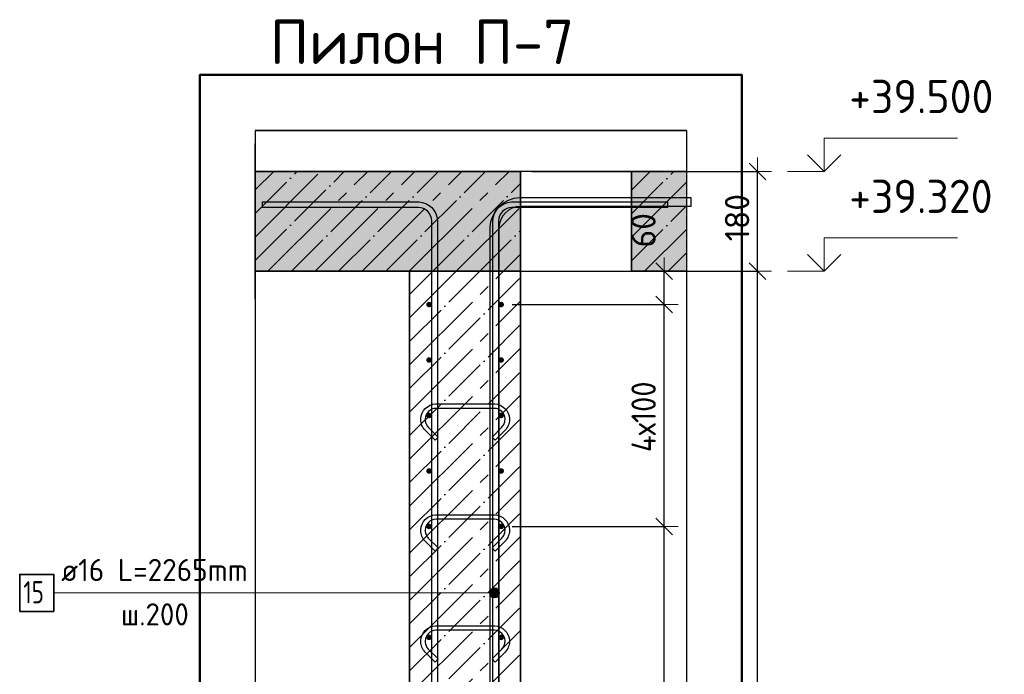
# Model space of a CAD drawing. Header units: millimetres. Extents: x -2995 to 60896, y -2809 to 57831.
# Tile 93 of 169: x 39125 to 40900, y 25135 to 26315. Entities that reach past the tile are written whole.
import ezdxf

# ---------------------------------------------------------------- set-up
doc = ezdxf.new("R2010")
doc.units = ezdxf.units.MM
doc.header["$PDMODE"] = 65
doc.linetypes.add('______11', pattern=[100, 80, -10, 0, -10])
doc.linetypes.add('______5', pattern=[220, 160, -20, 20, -20])
for name, color, linetype, lineweight in [('Standard', 7, 'Continuous', 25), ('Арм.стержн. вертикальными 1', 22, 'Continuous', 35), ('Арм.стержн.горизонт. 1', 180, 'Continuous', 35), ('Высотная отметки_ общее', 7, 'Continuous', 13), ('Размерная линия_ общее', 7, 'Continuous', 13)]:
    doc.layers.add(name, color=color, linetype=linetype, lineweight=lineweight)
doc.layers.add('Арм.стержн. вертикальными 2', color=7, linetype='Continuous', lineweight=35, true_color=0x006e00)
doc.layers.add('Арм.стержн.Стяжки', color=7, linetype='Continuous', lineweight=35, true_color=0x501e0f)
doc.styles.add('ISOCPEUR', font='ISOCPEUR')
doc.dimstyles.new('DIMSTYLE_3', dxfattribs={"dimtxt": 44, "dimasz": 50, "dimexe": 0, "dimexo": 0, "dimgap": 22, "dimtad": 2, "dimdec": 0, "dimrnd": 5, "dimzin": 12, "dimdsep": 46, "dimtxsty": 'ISOCPEUR', "dimblk1": 'ALL_ML_STRICH', "dimblk2": 'ALL_ML_STRICH', "dimsah": 1, "dimcen": 0, "dimclrd": 7, "dimclre": 256, "dimclrt": 7, "dimadec": 0, "dimazin": 0, "dimtfac": 1, "dimtdec": 0, "dimtix": 1, "dimtmove": 2, "dimatfit": 3, "dimfxl": 0, "dimtvp": 1.2, "dimtzin": 0, "dimlwd": 0, "dimlwe": -3, "dimarcsym": 0})
doc.dimstyles.new('DIMSTYLE_5', dxfattribs={"dimtxt": 44, "dimasz": 50, "dimexe": 0, "dimexo": 0, "dimgap": 22, "dimtad": 2, "dimdec": 0, "dimrnd": 5, "dimzin": 12, "dimdsep": 46, "dimtxsty": 'ISOCPEUR', "dimblk1": 'ALL_ML_STRICH', "dimblk2": 'ALL_ML_STRICH', "dimsah": 1, "dimcen": 0, "dimclrd": 7, "dimclre": 256, "dimclrt": 7, "dimadec": 0, "dimazin": 0, "dimtfac": 1, "dimtdec": 0, "dimtix": 1, "dimtmove": 2, "dimatfit": 3, "dimfxl": 0, "dimtzin": 0, "dimlwd": 0, "dimlwe": -3, "dimarcsym": 0})

# ---------------------------------------------------------------- blocks, each defined once
blk = doc.blocks.new('ALL_ML_STRICH')
at = {"color": 0, "linetype": 'ByBlock', "lineweight": -2}
for p, q in [((0, -0.5), (0, 0.5)), ((-1, 0), (0.5, 0)), ((-0.3, -0.3), (0.3, 0.3))]:
    blk.add_line(p, q, dxfattribs=at)
blk = doc.blocks.new('*D214')
at = {"layer": 'DEFPOINTS', "color": 7, "linetype": 'Continuous', "lineweight": 13, "transparency": 33554687}
for p in [(39993.2, 25402), (39993.2, 23202), (40287, 23202)]:
    blk.add_point(p, dxfattribs=at)
at = {"layer": 'Размерная линия_ общее', "color": 253, "linetype": 'Continuous', "lineweight": -2, "true_color": 0xa0a0a0, "transparency": 33554687}
for p, q in [((40013.2, 25402), (40287, 25402)), ((40013.2, 23202), (40287, 23202))]:
    blk.add_line(p, q, dxfattribs=at)
at = {"layer": 'Размерная линия_ общее', "color": 7, "linetype": 'Continuous', "lineweight": -2, "transparency": 33554687}
blk.add_line((40287, 23202), (40287, 25402), dxfattribs=at)
at = {"layer": 'Размерная линия_ общее', "color": 7, "linetype": 'Continuous', "lineweight": 13, "transparency": 33554687, "xscale": 50, "yscale": 50, "zscale": 50}
for p, rotation in [((40287, 25402), 90), ((40287, 23202), 270)]:
    blk.add_blockref('ALL_ML_STRICH', p, dxfattribs=dict(at, rotation=rotation))
at = {"layer": 'Размерная линия_ общее', "color": 7, "linetype": 'Continuous', "lineweight": 13, "transparency": 33554687, "insert": (40228, 24158), "char_height": 44, "width": 2.2, "attachment_point": 1, "rotation": 90, "line_spacing_factor": 0.60241, "style": 'ISOCPEUR'}
blk.add_mtext('\\W0.91;11х200=2200', dxfattribs=at)
blk = doc.blocks.new('*D215')
at = {"layer": 'DEFPOINTS', "color": 7, "linetype": 'Continuous', "lineweight": 13, "transparency": 33554687}
for p in [(39993.2, 25802), (39993.2, 25402), (40287, 25402)]:
    blk.add_point(p, dxfattribs=at)
at = {"layer": 'Размерная линия_ общее', "color": 253, "linetype": 'Continuous', "lineweight": -2, "true_color": 0xa0a0a0, "transparency": 33554687}
for p, q in [((40013.2, 25802), (40287, 25802)), ((40013.2, 25402), (40287, 25402))]:
    blk.add_line(p, q, dxfattribs=at)
at = {"layer": 'Размерная линия_ общее', "color": 7, "linetype": 'Continuous', "lineweight": -2, "transparency": 33554687}
blk.add_line((40287, 25402), (40287, 25802), dxfattribs=at)
at = {"layer": 'Размерная линия_ общее', "color": 7, "linetype": 'Continuous', "lineweight": 13, "transparency": 33554687, "xscale": 50, "yscale": 50, "zscale": 50}
for p, rotation in [((40287, 25802), 90), ((40287, 25402), 270)]:
    blk.add_blockref('ALL_ML_STRICH', p, dxfattribs=dict(at, rotation=rotation))
at = {"layer": 'Размерная линия_ общее', "color": 7, "linetype": 'Continuous', "lineweight": 13, "transparency": 33554687, "insert": (40228, 25536), "char_height": 44, "width": 2.2, "attachment_point": 1, "rotation": 90, "line_spacing_factor": 0.60241, "style": 'ISOCPEUR'}
blk.add_mtext('\\W0.91;4х100', dxfattribs=at)
blk = doc.blocks.new('*D216')
at = {"layer": 'DEFPOINTS', "color": 7, "linetype": 'Continuous', "lineweight": 13, "transparency": 33554687}
for p in [(40028.2, 25862), (39993.2, 25802), (40287, 25802)]:
    blk.add_point(p, dxfattribs=at)
at = {"layer": 'Размерная линия_ общее', "color": 253, "linetype": 'Continuous', "lineweight": -2, "true_color": 0xa0a0a0, "transparency": 33554687}
for p, q in [((40048.2, 25862), (40287, 25862)), ((40013.2, 25802), (40287, 25802))]:
    blk.add_line(p, q, dxfattribs=at)
at = {"layer": 'Размерная линия_ общее', "color": 7, "linetype": 'Continuous', "lineweight": -2, "transparency": 33554687}
blk.add_line((40287, 25802), (40287, 25862), dxfattribs=at)
at = {"layer": 'Размерная линия_ общее', "color": 7, "linetype": 'Continuous', "lineweight": 13, "transparency": 33554687, "xscale": 50, "yscale": 50, "zscale": 50}
for p, rotation in [((40287, 25862), 90), ((40287, 25802), 270)]:
    blk.add_blockref('ALL_ML_STRICH', p, dxfattribs=dict(at, rotation=rotation))
at = {"layer": 'Размерная линия_ общее', "color": 7, "linetype": 'Continuous', "lineweight": 13, "transparency": 33554687, "insert": (40249.6, 25935.9), "char_height": 44, "width": 88, "attachment_point": 5, "rotation": 90, "style": 'ISOCPEUR'}
blk.add_mtext('\\A1;{60}', dxfattribs=at)
blk = doc.blocks.new('*D217')
at = {"layer": 'DEFPOINTS', "color": 7, "linetype": 'Continuous', "lineweight": 13, "transparency": 33554687}
for p in [(40028.2, 25862), (40076.2, 22742), (40455.5, 22742)]:
    blk.add_point(p, dxfattribs=at)
at = {"layer": 'Размерная линия_ общее', "color": 253, "linetype": 'Continuous', "lineweight": -2, "true_color": 0xa0a0a0, "transparency": 33554687}
for p, q in [((40048.2, 25862), (40455.5, 25862)), ((40096.2, 22742), (40455.5, 22742))]:
    blk.add_line(p, q, dxfattribs=at)
at = {"layer": 'Размерная линия_ общее', "color": 7, "linetype": 'Continuous', "lineweight": -2, "transparency": 33554687}
blk.add_line((40455.5, 22742), (40455.5, 25862), dxfattribs=at)
at = {"layer": 'Размерная линия_ общее', "color": 7, "linetype": 'Continuous', "lineweight": 13, "transparency": 33554687, "xscale": 50, "yscale": 50, "zscale": 50}
for p, rotation in [((40455.5, 25862), 90), ((40455.5, 22742), 270)]:
    blk.add_blockref('ALL_ML_STRICH', p, dxfattribs=dict(at, rotation=rotation))
at = {"layer": 'Размерная линия_ общее', "color": 7, "linetype": 'Continuous', "lineweight": 13, "transparency": 33554687, "insert": (40418.5, 24308.6), "char_height": 44, "width": 176, "attachment_point": 5, "rotation": 90, "style": 'ISOCPEUR'}
blk.add_mtext('\\A1;{3120}', dxfattribs=at)
blk = doc.blocks.new('*D218')
at = {"layer": 'DEFPOINTS', "color": 7, "linetype": 'Continuous', "lineweight": 13, "transparency": 33554687}
for p in [(40028.2, 26042), (40028.2, 25862), (40455.5, 25862)]:
    blk.add_point(p, dxfattribs=at)
at = {"layer": 'Размерная линия_ общее', "color": 253, "linetype": 'Continuous', "lineweight": -2, "true_color": 0xa0a0a0, "transparency": 33554687}
for p, q in [((40048.2, 26042), (40455.5, 26042)), ((40048.2, 25862), (40455.5, 25862))]:
    blk.add_line(p, q, dxfattribs=at)
at = {"layer": 'Размерная линия_ общее', "color": 7, "linetype": 'Continuous', "lineweight": -2, "transparency": 33554687}
blk.add_line((40455.5, 25862), (40455.5, 26042), dxfattribs=at)
at = {"layer": 'Размерная линия_ общее', "color": 7, "linetype": 'Continuous', "lineweight": 13, "transparency": 33554687, "xscale": 50, "yscale": 50, "zscale": 50}
for p, rotation in [((40455.5, 26042), 90), ((40455.5, 25862), 270)]:
    blk.add_blockref('ALL_ML_STRICH', p, dxfattribs=dict(at, rotation=rotation))
at = {"layer": 'Размерная линия_ общее', "color": 7, "linetype": 'Continuous', "lineweight": 13, "transparency": 33554687, "insert": (40418.5, 25958.6), "char_height": 44, "width": 132, "attachment_point": 5, "rotation": 90, "style": 'ISOCPEUR'}
blk.add_mtext('\\A1;{180}', dxfattribs=at)
blk = doc.blocks.new('COMPLEX_ELEVATIONDIM_7')
at = {"layer": 'Высотная отметки_ общее', "color": 7, "linetype": 'Continuous', "lineweight": 13, "transparency": 33554687}
for p, q in [((40575.5, 26042), (40575.5, 26102)), ((40575.5, 26102), (40815.5, 26102)), ((40575.5, 26042), (40545.5, 26072)), ((40575.5, 26042), (40605.5, 26072)), ((40575.5, 26042), (40509.3, 26042)), ((40575.5, 26042), (40575.5, 26042)), ((40575.5, 26042), (40575.5, 26042)), ((40575.5, 26042), (40575.5, 26042)), ((40575.5, 26042), (40575.5, 26042)), ((40575.5, 25862), (40575.5, 25922)), ((40575.5, 25922), (40815.5, 25922)), ((40575.5, 25862), (40545.5, 25892)), ((40575.5, 25862), (40605.5, 25892)), ((40575.5, 25862), (40509.3, 25862)), ((40575.5, 25862), (40575.5, 25862)), ((40575.5, 25862), (40575.5, 25862)), ((40575.5, 25862), (40575.5, 25862)), ((40575.5, 25862), (40575.5, 25862))]:
    blk.add_line(p, q, dxfattribs=at)
at = {"layer": 'Высотная отметки_ общее', "color": 7, "linetype": 'Continuous', "lineweight": 13, "transparency": 33554687, "char_height": 60, "width": 298.477, "attachment_point": 7, "style": 'ISOCPEUR'}
for s, insert in [('\\W0.96;+39.500', (40620.5, 26147)), ('\\W0.96;+39.320', (40620.5, 25967))]:
    blk.add_mtext(s, dxfattribs=dict(at, insert=insert))

msp = doc.modelspace()

# ---------------------------------------------------------------- hatches: boundary and pattern name
at = {"linetype": 'Continuous', "lineweight": -3, "transparency": 33554687}
msp.add_hatch(color=9, dxfattribs=at).paths.add_polyline_path([(40028.2, 25862), (40028.2, 26042), (39549.8, 26042), (39549.8, 25862)])
at = {"linetype": '______5', "lineweight": -3, "transparency": 33554687}
msp.add_hatch(color=9, dxfattribs=at).paths.add_polyline_path([(40228.2, 26042), (40228.2, 25862), (40327.1, 25862), (40327.1, 26042)])
at = {"layer": 'Арм.стержн. вертикальными 2', "linetype": 'Continuous', "lineweight": 13, "transparency": 33554687}
for points in [[(39973.5, 25277.7), (39973.5, 25286.7), (39972.2, 25282.2)], [(39973.5, 25277.7), (39973.5, 25286.7), (39972.2, 25282.2)], [(39973.5, 25277.7), (39973.5, 25286.7), (39972.2, 25282.2)], [(39973.5, 25286.7), (39976.7, 25274.5), (39976.7, 25290)], [(39973.5, 25286.7), (39976.7, 25274.5), (39976.7, 25290)], [(39973.5, 25286.7), (39976.7, 25274.5), (39976.7, 25290)], [(39973.5, 25286.7), (39973.5, 25277.7), (39976.7, 25274.5)], [(39973.5, 25286.7), (39973.5, 25277.7), (39976.7, 25274.5)], [(39973.5, 25286.7), (39973.5, 25277.7), (39976.7, 25274.5)], [(39976.7, 25290), (39981.2, 25273.2), (39981.2, 25291.2)], [(39976.7, 25290), (39981.2, 25273.2), (39981.2, 25291.2)], [(39976.7, 25290), (39981.2, 25273.2), (39981.2, 25291.2)], [(39976.7, 25290), (39976.7, 25274.5), (39981.2, 25273.2)], [(39976.7, 25290), (39976.7, 25274.5), (39981.2, 25273.2)], [(39976.7, 25290), (39976.7, 25274.5), (39981.2, 25273.2)], [(39981.2, 25291.2), (39981.2, 25273.2), (39985.7, 25274.5)], [(39981.2, 25291.2), (39985.7, 25274.5), (39985.7, 25290)], [(39981.2, 25291.2), (39981.2, 25273.2), (39985.7, 25274.5)], [(39981.2, 25291.2), (39985.7, 25274.5), (39985.7, 25290)], [(39981.2, 25291.2), (39981.2, 25273.2), (39985.7, 25274.5)], [(39981.2, 25291.2), (39985.7, 25274.5), (39985.7, 25290)], [(39985.7, 25290), (39985.7, 25274.5), (39989, 25277.7)], [(39985.7, 25290), (39989, 25277.7), (39989, 25286.7)], [(39985.7, 25290), (39985.7, 25274.5), (39989, 25277.7)], [(39985.7, 25290), (39989, 25277.7), (39989, 25286.7)], [(39985.7, 25290), (39985.7, 25274.5), (39989, 25277.7)], [(39985.7, 25290), (39989, 25277.7), (39989, 25286.7)], [(39989, 25286.7), (39989, 25277.7), (39990.2, 25282.2)], [(39989, 25286.7), (39989, 25277.7), (39990.2, 25282.2)], [(39989, 25286.7), (39989, 25277.7), (39990.2, 25282.2)]]:
    msp.add_hatch(color=7, dxfattribs=at).paths.add_polyline_path(points)
at = {"layer": 'Арм.стержн.горизонт. 1', "linetype": 'Continuous', "lineweight": 50, "transparency": 33554687}
for points in [[(39868.2, 25802), (39867.9, 25804), (39866.8, 25805.6), (39865.2, 25806.7), (39863.2, 25807), (39861.3, 25806.7), (39859.7, 25805.6), (39858.6, 25804), (39858.2, 25802), (39858.6, 25800.1), (39859.7, 25798.5), (39861.3, 25797.4), (39863.2, 25797), (39865.2, 25797.4), (39866.8, 25798.5), (39867.9, 25800.1)], [(39998.2, 25802), (39997.9, 25804), (39996.8, 25805.6), (39995.2, 25806.7), (39993.2, 25807), (39991.3, 25806.7), (39989.7, 25805.6), (39988.6, 25804), (39988.2, 25802), (39988.6, 25800.1), (39989.7, 25798.5), (39991.3, 25797.4), (39993.2, 25797), (39995.2, 25797.4), (39996.8, 25798.5), (39997.9, 25800.1)], [(39868.2, 25702), (39867.9, 25704), (39866.8, 25705.6), (39865.2, 25706.7), (39863.2, 25707), (39861.3, 25706.7), (39859.7, 25705.6), (39858.6, 25704), (39858.2, 25702), (39858.6, 25700.1), (39859.7, 25698.5), (39861.3, 25697.4), (39863.2, 25697), (39865.2, 25697.4), (39866.8, 25698.5), (39867.9, 25700.1)], [(39998.2, 25702), (39997.9, 25704), (39996.8, 25705.6), (39995.2, 25706.7), (39993.2, 25707), (39991.3, 25706.7), (39989.7, 25705.6), (39988.6, 25704), (39988.2, 25702), (39988.6, 25700.1), (39989.7, 25698.5), (39991.3, 25697.4), (39993.2, 25697), (39995.2, 25697.4), (39996.8, 25698.5), (39997.9, 25700.1)], [(39868.2, 25602), (39867.9, 25604), (39866.8, 25605.6), (39865.2, 25606.7), (39863.2, 25607), (39861.3, 25606.7), (39859.7, 25605.6), (39858.6, 25604), (39858.2, 25602), (39858.6, 25600.1), (39859.7, 25598.5), (39861.3, 25597.4), (39863.2, 25597), (39865.2, 25597.4), (39866.8, 25598.5), (39867.9, 25600.1)], [(39998.2, 25602), (39997.9, 25604), (39996.8, 25605.6), (39995.2, 25606.7), (39993.2, 25607), (39991.3, 25606.7), (39989.7, 25605.6), (39988.6, 25604), (39988.2, 25602), (39988.6, 25600.1), (39989.7, 25598.5), (39991.3, 25597.4), (39993.2, 25597), (39995.2, 25597.4), (39996.8, 25598.5), (39997.9, 25600.1)], [(39868.2, 25502), (39867.9, 25504), (39866.8, 25505.6), (39865.2, 25506.7), (39863.2, 25507), (39861.3, 25506.7), (39859.7, 25505.6), (39858.6, 25504), (39858.2, 25502), (39858.6, 25500.1), (39859.7, 25498.5), (39861.3, 25497.4), (39863.2, 25497), (39865.2, 25497.4), (39866.8, 25498.5), (39867.9, 25500.1)], [(39998.2, 25502), (39997.9, 25504), (39996.8, 25505.6), (39995.2, 25506.7), (39993.2, 25507), (39991.3, 25506.7), (39989.7, 25505.6), (39988.6, 25504), (39988.2, 25502), (39988.6, 25500.1), (39989.7, 25498.5), (39991.3, 25497.4), (39993.2, 25497), (39995.2, 25497.4), (39996.8, 25498.5), (39997.9, 25500.1)], [(39868.2, 25402), (39867.9, 25404), (39866.8, 25405.6), (39865.2, 25406.7), (39863.2, 25407), (39861.3, 25406.7), (39859.7, 25405.6), (39858.6, 25404), (39858.2, 25402), (39858.6, 25400.1), (39859.7, 25398.5), (39861.3, 25397.4), (39863.2, 25397), (39865.2, 25397.4), (39866.8, 25398.5), (39867.9, 25400.1)], [(39998.2, 25402), (39997.9, 25404), (39996.8, 25405.6), (39995.2, 25406.7), (39993.2, 25407), (39991.3, 25406.7), (39989.7, 25405.6), (39988.6, 25404), (39988.2, 25402), (39988.6, 25400.1), (39989.7, 25398.5), (39991.3, 25397.4), (39993.2, 25397), (39995.2, 25397.4), (39996.8, 25398.5), (39997.9, 25400.1)], [(39868.2, 25202), (39867.9, 25204), (39866.8, 25205.6), (39865.2, 25206.7), (39863.2, 25207), (39861.3, 25206.7), (39859.7, 25205.6), (39858.6, 25204), (39858.2, 25202), (39858.6, 25200.1), (39859.7, 25198.5), (39861.3, 25197.4), (39863.2, 25197), (39865.2, 25197.4), (39866.8, 25198.5), (39867.9, 25200.1)], [(39998.2, 25202), (39997.9, 25204), (39996.8, 25205.6), (39995.2, 25206.7), (39993.2, 25207), (39991.3, 25206.7), (39989.7, 25205.6), (39988.6, 25204), (39988.2, 25202), (39988.6, 25200.1), (39989.7, 25198.5), (39991.3, 25197.4), (39993.2, 25197), (39995.2, 25197.4), (39996.8, 25198.5), (39997.9, 25200.1)]]:
    msp.add_hatch(color=4, dxfattribs=at).paths.add_polyline_path(points)

# ---------------------------------------------------------------- linework, layer by layer
at = {"color": 7, "linetype": 'Continuous', "lineweight": 25, "transparency": 33554687}
for p, q in [((39549.8, 25812), (39549.8, 26092)), ((40327.1, 26092), (40327.1, 25812)), ((40228.2, 26042), (40028.2, 26042)), ((40028.2, 25862), (40228.2, 25862))]:
    msp.add_line(p, q, dxfattribs=at)
at = {"color": 253, "linetype": '______11', "lineweight": -3, "true_color": 0xababab, "transparency": 33554687}
for p, q in [((39549.8, 25966.2), (39625.6, 26042)), ((39549.8, 25881.3), (39710.5, 26042)), ((39615.3, 25862), (39795.3, 26042)), ((39700.2, 25862), (39880.2, 26042)), ((39785.1, 25862), (39965.1, 26042)), ((40228.2, 25965.8), (40304.5, 26042)), ((39869.9, 25862), (40028.2, 26020.4)), ((40228.2, 25881), (40327.1, 25979.8)), ((39954.8, 25862), (40028.2, 25935.5)), ((40294.2, 25862), (40327.1, 25895))]:
    msp.add_line(p, q, dxfattribs=at)
at = {"color": 253, "linetype": '______5', "lineweight": -3, "true_color": 0xababab, "transparency": 33554687}
for p, q in [((39549.8, 26008.6), (39583.2, 26042)), ((39549.8, 25923.7), (39668.1, 26042)), ((39572.9, 25862), (39752.9, 26042)), ((39657.8, 25862), (39837.8, 26042)), ((39742.6, 25862), (39922.6, 26042)), ((39827.5, 25862), (40007.5, 26042)), ((40228.2, 26008.2), (40262, 26042)), ((40228.2, 25923.4), (40327.1, 26022.3)), ((39912.3, 25862), (40028.2, 25977.9)), ((40251.7, 25862), (40327.1, 25937.4)), ((39997.2, 25862), (40028.2, 25893.1))]:
    msp.add_line(p, q, dxfattribs=at)
at = {"color": 7, "linetype": 'Continuous', "lineweight": 35, "transparency": 33554687}
for p, q in [((40028.2, 26042), (39549.8, 26042)), ((40028.2, 25862), (40028.2, 26042)), ((40228.2, 26042), (40228.2, 25862)), ((40327.1, 26042), (40228.2, 26042)), ((39549.8, 25862), (39828.2, 25862)), ((40228.2, 25862), (40327.1, 25862))]:
    msp.add_line(p, q, dxfattribs=at)
at = {"color": 7, "linetype": 'Continuous', "lineweight": 13, "transparency": 33554687}
msp.add_line((39828.2, 25862), (40028.2, 25862), dxfattribs=at)
at = {"layer": 'Standard', "color": 52, "linetype": 'Continuous', "lineweight": -3, "transparency": 33554687}
for p, q in [((39549.8, 26115.8), (39549.8, 22742)), ((39549.8, 26115.8), (39549.8, 22742)), ((39549.8, 26115.8), (40327.1, 26115.8)), ((40327.1, 26115.8), (39549.8, 26115.8)), ((40327.1, 26115.8), (40327.1, 22742)), ((40327.1, 26115.8), (40327.1, 22742))]:
    msp.add_line(p, q, dxfattribs=at)
at = {"layer": 'Standard', "color": 7, "linetype": 'Continuous', "lineweight": 50, "transparency": 33554687}
msp.add_lwpolyline([(39449.8, 22642), (40427.1, 22642), (40427.1, 26215.8), (39449.8, 26215.8), (39449.8, 22642)], dxfattribs=at)
at = {"layer": 'Арм.стержн. вертикальными 1', "color": 4, "linetype": 'Continuous', "lineweight": 25, "transparency": 33554687}
for points in [[(39868.2, 22742), (39868.2, 25953), (39867.6, 25957.5), (39866.1, 25962.1), (39863.8, 25966.3), (39860.9, 25969.7), (39857.5, 25972.6), (39853.3, 25974.9), (39848.7, 25976.4), (39844.2, 25977), (39563.2, 25977), (39563.2, 25987), (39844.9, 25987), (39851, 25986.2), (39857.3, 25984.1), (39863.2, 25980.8), (39868, 25976.8), (39872, 25972), (39875.3, 25966.1), (39877.4, 25959.8), (39878.2, 25953.7), (39878.2, 22742), (39868.2, 22742)], [(39868.2, 22742), (39868.2, 25953), (39867.6, 25957.5), (39866.1, 25962.1), (39863.8, 25966.3), (39860.9, 25969.7), (39857.5, 25972.6), (39853.3, 25974.9), (39848.7, 25976.4), (39844.2, 25977), (39563.2, 25977), (39563.2, 25987), (39844.9, 25987), (39851, 25986.2), (39857.3, 25984.1), (39863.2, 25980.8), (39868, 25976.8), (39872, 25972), (39875.3, 25966.1), (39877.4, 25959.8), (39878.2, 25953.7), (39878.2, 22742), (39868.2, 22742)], [(39868.2, 22742), (39868.2, 25953), (39867.6, 25957.5), (39866.1, 25962.1), (39863.8, 25966.3), (39860.9, 25969.7), (39857.5, 25972.6), (39853.3, 25974.9), (39848.7, 25976.4), (39844.2, 25977), (39563.2, 25977), (39563.2, 25987), (39844.9, 25987), (39851, 25986.2), (39857.3, 25984.1), (39863.2, 25980.8), (39868, 25976.8), (39872, 25972), (39875.3, 25966.1), (39877.4, 25959.8), (39878.2, 25953.7), (39878.2, 22742), (39868.2, 22742)], [(39978.2, 22742), (39978.2, 25953.7), (39979.1, 25959.8), (39981.2, 25966.1), (39984.5, 25972), (39988.5, 25976.8), (39993.3, 25980.8), (39999.1, 25984.1), (40005.5, 25986.2), (40011.6, 25987), (40293.2, 25987), (40293.2, 25977), (40012.3, 25977), (40007.8, 25976.4), (40003.2, 25974.9), (39999, 25972.6), (39995.6, 25969.7), (39992.7, 25966.3), (39990.4, 25962.1), (39988.9, 25957.5), (39988.2, 25953), (39988.2, 22742), (39978.2, 22742)], [(39978.2, 22742), (39978.2, 25953.7), (39979.1, 25959.8), (39981.2, 25966.1), (39984.5, 25972), (39988.5, 25976.8), (39993.3, 25980.8), (39999.1, 25984.1), (40005.5, 25986.2), (40011.6, 25987), (40293.2, 25987), (40293.2, 25977), (40012.3, 25977), (40007.8, 25976.4), (40003.2, 25974.9), (39999, 25972.6), (39995.6, 25969.7), (39992.7, 25966.3), (39990.4, 25962.1), (39988.9, 25957.5), (39988.2, 25953), (39988.2, 22742), (39978.2, 22742)], [(39978.2, 22742), (39978.2, 25953.7), (39979.1, 25959.8), (39981.2, 25966.1), (39984.5, 25972), (39988.5, 25976.8), (39993.3, 25980.8), (39999.1, 25984.1), (40005.5, 25986.2), (40011.6, 25987), (40293.2, 25987), (40293.2, 25977), (40012.3, 25977), (40007.8, 25976.4), (40003.2, 25974.9), (39999, 25972.6), (39995.6, 25969.7), (39992.7, 25966.3), (39990.4, 25962.1), (39988.9, 25957.5), (39988.2, 25953), (39988.2, 22742), (39978.2, 22742)]]:
    msp.add_lwpolyline(points, dxfattribs=at)
at = {"layer": 'Арм.стержн. вертикальными 2', "color": 7, "linetype": 'Continuous', "lineweight": 13, "transparency": 33554687}
for p, q in [((39186.7, 25282.2), (39784.7, 25282.2)), ((39784.7, 25282.2), (39981.2, 25282.2)), ((39784.7, 25282.2), (39981.2, 25282.2)), ((39784.7, 25282.2), (39981.2, 25282.2)), ((39972.2, 25282.2), (39972.2, 25282.2)), ((39972.2, 25282.2), (39972.2, 25282.2)), ((39972.2, 25282.2), (39972.2, 25282.2)), ((39981.2, 25291.2), (39981.2, 25291.2)), ((39981.2, 25291.2), (39981.2, 25291.2)), ((39981.2, 25291.2), (39981.2, 25291.2)), ((39990.2, 25282.2), (39990.2, 25282.2)), ((39990.2, 25282.2), (39990.2, 25282.2)), ((39990.2, 25282.2), (39990.2, 25282.2)), ((39981.2, 25273.2), (39981.2, 25273.2)), ((39981.2, 25273.2), (39981.2, 25273.2)), ((39981.2, 25273.2), (39981.2, 25273.2))]:
    msp.add_line(p, q, dxfattribs=at)
at = {"layer": 'Арм.стержн. вертикальными 2', "color": 7, "linetype": 'Continuous', "lineweight": 25, "transparency": 33554687}
msp.add_lwpolyline([(40335.1, 25979), (40027.7, 25979), (40020.5, 25978), (40013.1, 25975.6), (40006.4, 25971.9), (40001, 25967.3), (39996.4, 25961.8), (39992.7, 25955.1), (39990.2, 25947.8), (39989.2, 25940.6), (39989.2, 24365), (39973.2, 24365), (39973.2, 25941.7), (39974.6, 25951.4), (39977.9, 25961.6), (39983.2, 25971), (39989.6, 25978.7), (39997.3, 25985.1), (40006.7, 25990.3), (40016.8, 25993.7), (40026.6, 25995), (40335.1, 25995), (40335.1, 25979)], dxfattribs=at)
msp.add_lwpolyline([(40335.1, 25979), (40027.7, 25979), (40020.5, 25978), (40013.1, 25975.6), (40006.4, 25971.9), (40001, 25967.3), (39996.4, 25961.8), (39992.7, 25955.1), (39990.2, 25947.8), (39989.2, 25940.6), (39989.2, 24365), (39973.2, 24365), (39973.2, 25941.7), (39974.6, 25951.4), (39977.9, 25961.6), (39983.2, 25971), (39989.6, 25978.7), (39997.3, 25985.1), (40006.7, 25990.3), (40016.8, 25993.7), (40026.6, 25995), (40335.1, 25995), (40335.1, 25979)], dxfattribs=at)
msp.add_lwpolyline([(40335.1, 25979), (40027.7, 25979), (40020.5, 25978), (40013.1, 25975.6), (40006.4, 25971.9), (40001, 25967.3), (39996.4, 25961.8), (39992.7, 25955.1), (39990.2, 25947.8), (39989.2, 25940.6), (39989.2, 24365), (39973.2, 24365), (39973.2, 25941.7), (39974.6, 25951.4), (39977.9, 25961.6), (39983.2, 25971), (39989.6, 25978.7), (39997.3, 25985.1), (40006.7, 25990.3), (40016.8, 25993.7), (40026.6, 25995), (40335.1, 25995), (40335.1, 25979)], dxfattribs=at)
at = {"layer": 'Арм.стержн. вертикальными 2', "color": 7, "linetype": 'Continuous', "lineweight": 35, "transparency": 33554687}
msp.add_lwpolyline([(39125.3, 25248.9), (39186.7, 25248.9), (39186.7, 25315.5), (39125.3, 25315.5), (39125.3, 25248.9)], dxfattribs=at)
at = {"layer": 'Арм.стержн. вертикальными 2', "color": 7, "linetype": 'Continuous', "lineweight": 13, "transparency": 33554687}
msp.add_circle((39981.2, 25282.2), 9, dxfattribs=at)
msp.add_circle((39981.2, 25282.2), 9, dxfattribs=at)
msp.add_circle((39981.2, 25282.2), 9, dxfattribs=at)
at = {"layer": 'Арм.стержн.горизонт. 1', "color": 52, "linetype": 'Continuous', "lineweight": 25, "transparency": 33554687}
for p, q in [((39828.2, 25862), (39828.2, 25862)), ((40028.2, 25862), (40028.2, 25862))]:
    msp.add_line(p, q, dxfattribs=at)
at = {"layer": 'Арм.стержн.Стяжки', "color": 40, "linetype": 'Continuous', "lineweight": 25, "transparency": 33554687}
for points in [[(39874, 25557.5), (39856, 25575.6), (39854.3, 25577.5), (39852.8, 25579.6), (39851.5, 25581.9), (39850.4, 25584.2), (39849.5, 25586.6), (39848.8, 25589.1), (39848.4, 25591.7), (39848.2, 25594.2), (39848.2, 25596.2), (39848.9, 25601.1), (39850.6, 25606.2), (39853.2, 25610.9), (39856.4, 25614.7), (39860.3, 25617.9), (39865, 25620.6), (39870, 25622.2), (39874.9, 25622.9), (39981.6, 25622.9), (39986.4, 25622.2), (39991.5, 25620.6), (39996.2, 25617.9), (40000.1, 25614.7), (40003.3, 25610.9), (40005.9, 25606.2), (40007.6, 25601.1), (40008.2, 25596.2), (40008.2, 25594.2), (40008.1, 25591.7), (40007.6, 25589.1), (40007, 25586.6), (40006.1, 25584.2), (40005, 25581.9), (40003.7, 25579.6), (40002.2, 25577.5), (40000.5, 25575.6), (39982.4, 25557.5), (39976.8, 25563.2), (39994.7, 25581), (39995.9, 25582.5), (39997, 25584), (39997.9, 25585.6), (39998.7, 25587.3), (39999.3, 25589), (39999.8, 25590.8), (40000.1, 25592.6), (40000.2, 25594.5), (40000.2, 25595.7), (39999.7, 25599.3), (39998.5, 25603), (39996.7, 25606.3), (39994.4, 25609), (39991.6, 25611.3), (39988.3, 25613.2), (39984.6, 25614.4), (39981, 25614.9), (39875.5, 25614.9), (39871.9, 25614.4), (39868.2, 25613.2), (39864.8, 25611.3), (39862.1, 25609), (39859.8, 25606.3), (39858, 25603), (39856.7, 25599.3), (39856.2, 25595.7), (39856.2, 25594.5), (39856.4, 25592.6), (39856.7, 25590.8), (39857.1, 25589), (39857.8, 25587.3), (39858.5, 25585.6), (39859.5, 25584), (39860.6, 25582.5), (39861.8, 25581), (39879.7, 25563.2), (39874, 25557.5)], [(39874, 25357.5), (39856, 25375.6), (39854.3, 25377.5), (39852.8, 25379.6), (39851.5, 25381.9), (39850.4, 25384.2), (39849.5, 25386.6), (39848.8, 25389.1), (39848.4, 25391.7), (39848.2, 25394.2), (39848.2, 25396.2), (39848.9, 25401.1), (39850.6, 25406.2), (39853.2, 25410.9), (39856.4, 25414.7), (39860.3, 25417.9), (39865, 25420.6), (39870, 25422.2), (39874.9, 25422.9), (39981.6, 25422.9), (39986.4, 25422.2), (39991.5, 25420.6), (39996.2, 25417.9), (40000.1, 25414.7), (40003.3, 25410.9), (40005.9, 25406.2), (40007.6, 25401.1), (40008.2, 25396.2), (40008.2, 25394.2), (40008.1, 25391.7), (40007.6, 25389.1), (40007, 25386.6), (40006.1, 25384.2), (40005, 25381.9), (40003.7, 25379.6), (40002.2, 25377.5), (40000.5, 25375.6), (39982.4, 25357.5), (39976.8, 25363.2), (39994.7, 25381), (39995.9, 25382.5), (39997, 25384), (39997.9, 25385.6), (39998.7, 25387.3), (39999.3, 25389), (39999.8, 25390.8), (40000.1, 25392.6), (40000.2, 25394.5), (40000.2, 25395.7), (39999.7, 25399.3), (39998.5, 25403), (39996.7, 25406.3), (39994.4, 25409), (39991.6, 25411.3), (39988.3, 25413.2), (39984.6, 25414.4), (39981, 25414.9), (39875.5, 25414.9), (39871.9, 25414.4), (39868.2, 25413.2), (39864.8, 25411.3), (39862.1, 25409), (39859.8, 25406.3), (39858, 25403), (39856.7, 25399.3), (39856.2, 25395.7), (39856.2, 25394.5), (39856.4, 25392.6), (39856.7, 25390.8), (39857.1, 25389), (39857.8, 25387.3), (39858.5, 25385.6), (39859.5, 25384), (39860.6, 25382.5), (39861.8, 25381), (39879.7, 25363.2), (39874, 25357.5)], [(39874, 25357.5), (39856, 25375.6), (39854.3, 25377.5), (39852.8, 25379.6), (39851.5, 25381.9), (39850.4, 25384.2), (39849.5, 25386.6), (39848.8, 25389.1), (39848.4, 25391.7), (39848.2, 25394.2), (39848.2, 25396.2), (39848.9, 25401.1), (39850.6, 25406.2), (39853.2, 25410.9), (39856.4, 25414.7), (39860.3, 25417.9), (39865, 25420.6), (39870, 25422.2), (39874.9, 25422.9), (39981.6, 25422.9), (39986.4, 25422.2), (39991.5, 25420.6), (39996.2, 25417.9), (40000.1, 25414.7), (40003.3, 25410.9), (40005.9, 25406.2), (40007.6, 25401.1), (40008.2, 25396.2), (40008.2, 25394.2), (40008.1, 25391.7), (40007.6, 25389.1), (40007, 25386.6), (40006.1, 25384.2), (40005, 25381.9), (40003.7, 25379.6), (40002.2, 25377.5), (40000.5, 25375.6), (39982.4, 25357.5), (39976.8, 25363.2), (39994.7, 25381), (39995.9, 25382.5), (39997, 25384), (39997.9, 25385.6), (39998.7, 25387.3), (39999.3, 25389), (39999.8, 25390.8), (40000.1, 25392.6), (40000.2, 25394.5), (40000.2, 25395.7), (39999.7, 25399.3), (39998.5, 25403), (39996.7, 25406.3), (39994.4, 25409), (39991.6, 25411.3), (39988.3, 25413.2), (39984.6, 25414.4), (39981, 25414.9), (39875.5, 25414.9), (39871.9, 25414.4), (39868.2, 25413.2), (39864.8, 25411.3), (39862.1, 25409), (39859.8, 25406.3), (39858, 25403), (39856.7, 25399.3), (39856.2, 25395.7), (39856.2, 25394.5), (39856.4, 25392.6), (39856.7, 25390.8), (39857.1, 25389), (39857.8, 25387.3), (39858.5, 25385.6), (39859.5, 25384), (39860.6, 25382.5), (39861.8, 25381), (39879.7, 25363.2), (39874, 25357.5)], [(39874, 25157.5), (39856, 25175.6), (39854.3, 25177.5), (39852.8, 25179.6), (39851.5, 25181.9), (39850.4, 25184.2), (39849.5, 25186.6), (39848.8, 25189.1), (39848.4, 25191.7), (39848.2, 25194.2), (39848.2, 25196.2), (39848.9, 25201.1), (39850.6, 25206.2), (39853.2, 25210.9), (39856.4, 25214.7), (39860.3, 25217.9), (39865, 25220.6), (39870, 25222.2), (39874.9, 25222.9), (39981.6, 25222.9), (39986.4, 25222.2), (39991.5, 25220.6), (39996.2, 25217.9), (40000.1, 25214.7), (40003.3, 25210.9), (40005.9, 25206.2), (40007.6, 25201.1), (40008.2, 25196.2), (40008.2, 25194.2), (40008.1, 25191.7), (40007.6, 25189.1), (40007, 25186.6), (40006.1, 25184.2), (40005, 25181.9), (40003.7, 25179.6), (40002.2, 25177.5), (40000.5, 25175.6), (39982.4, 25157.5), (39976.8, 25163.2), (39994.7, 25181), (39995.9, 25182.5), (39997, 25184), (39997.9, 25185.6), (39998.7, 25187.3), (39999.3, 25189), (39999.8, 25190.8), (40000.1, 25192.6), (40000.2, 25194.5), (40000.2, 25195.7), (39999.7, 25199.3), (39998.5, 25203), (39996.7, 25206.3), (39994.4, 25209), (39991.6, 25211.3), (39988.3, 25213.2), (39984.6, 25214.4), (39981, 25214.9), (39875.5, 25214.9), (39871.9, 25214.4), (39868.2, 25213.2), (39864.8, 25211.3), (39862.1, 25209), (39859.8, 25206.3), (39858, 25203), (39856.7, 25199.3), (39856.2, 25195.7), (39856.2, 25194.5), (39856.4, 25192.6), (39856.7, 25190.8), (39857.1, 25189), (39857.8, 25187.3), (39858.5, 25185.6), (39859.5, 25184), (39860.6, 25182.5), (39861.8, 25181), (39879.7, 25163.2), (39874, 25157.5)]]:
    msp.add_lwpolyline(points, dxfattribs=at)
at = {"layer": 'Размерная линия_ общее', "color": 253, "linetype": '______11', "lineweight": -3, "true_color": 0xababab, "transparency": 33554687}
for p, q in [((39828.2, 25735.5), (39954.8, 25862)), ((39828.2, 25820.4), (39869.9, 25862)), ((39828.2, 25650.7), (40028.2, 25850.7)), ((39828.2, 25565.8), (40028.2, 25765.8)), ((39828.2, 25481), (40028.2, 25681)), ((39828.2, 25396.1), (40028.2, 25596.1)), ((39828.2, 25311.3), (40028.2, 25511.3)), ((39828.2, 25226.4), (40028.2, 25426.4)), ((39828.2, 25141.6), (40028.2, 25341.6)), ((39828.2, 25056.7), (40028.2, 25256.7)), ((39828.2, 24971.8), (40028.2, 25171.8))]:
    msp.add_line(p, q, dxfattribs=at)
at = {"layer": 'Размерная линия_ общее', "color": 253, "linetype": '______5', "lineweight": -3, "true_color": 0xababab, "transparency": 33554687}
for p, q in [((39828.2, 25693.1), (39997.2, 25862)), ((39828.2, 25777.9), (39912.3, 25862)), ((39828.2, 25608.2), (40028.2, 25808.2)), ((39828.2, 25523.4), (40028.2, 25723.4)), ((39828.2, 25438.5), (40028.2, 25638.5)), ((39828.2, 25353.7), (40028.2, 25553.7)), ((39828.2, 25268.8), (40028.2, 25468.8)), ((39828.2, 25184), (40028.2, 25384)), ((39828.2, 25099.1), (40028.2, 25299.1)), ((39828.2, 25014.3), (40028.2, 25214.3))]:
    msp.add_line(p, q, dxfattribs=at)
at = {"layer": 'Размерная линия_ общее', "color": 7, "linetype": 'Continuous', "lineweight": 35, "transparency": 33554687}
for p, q in [((40028.2, 25862), (39828.2, 25862)), ((39828.2, 25862), (39828.2, 22742)), ((40028.2, 22742), (40028.2, 25862))]:
    msp.add_line(p, q, dxfattribs=at)

# ---------------------------------------------------------------- block references
at = {"layer": 'Высотная отметки_ общее', "color": 7, "linetype": 'Continuous', "lineweight": 13, "transparency": 33554687}
msp.add_blockref('COMPLEX_ELEVATIONDIM_7', (0, 0), dxfattribs=at)

# ---------------------------------------------------------------- texts
at = {"layer": 'Standard', "color": 7, "linetype": 'Continuous', "lineweight": 13, "transparency": 33554687, "insert": (39576.1, 26275.5), "char_height": 80, "width": 550.788, "attachment_point": 4, "style": 'ISOCPEUR'}
msp.add_mtext('\\A1;{\\fISOCPEUR|i0|b0;\\H80.000000;\\W1.000000;\\C7;Пилон П-7}\\P', dxfattribs=at)
at = {"layer": 'Арм.стержн. вертикальными 2', "color": 7, "linetype": 'Continuous', "lineweight": 25, "transparency": 33554687, "char_height": 40, "attachment_point": 7, "style": 'ISOCPEUR'}
for s, insert, width in [('\\W0.96;ø16 L=2265mm ', (39200, 25303.5), 391.004), ('\\W0.75;15', (39132, 25263.5), 62.971), ('\\W0.95;ш.200 ', (39308, 25223.5), 174.933)]:
    msp.add_mtext(s, dxfattribs=dict(at, insert=insert, width=width))

# ---------------------------------------------------------------- dimensions: what is measured, and where the dimension line sits
at = {"layer": 'Размерная линия_ общее', "color": 7, "linetype": 'Continuous', "lineweight": 13, "transparency": 33554687}
for base, p1, p2, dimstyle, picture, middle in [((40455.5, 26042), (40048.2, 25862), (40048.2, 26042), 'DIMSTYLE_5', '*D218', (40418.5, 25958.6)), ((40287, 25862), (40013.2, 25802), (40048.2, 25862), 'DIMSTYLE_3', '*D216', (40249.6, 25935.9)), ((40455.5, 25862), (40096.2, 22742), (40048.2, 25862), 'DIMSTYLE_5', '*D217', (40418.5, 24308.6))]:
    dim = msp.add_linear_dim(base=base, p1=p1, p2=p2, angle=90, dimstyle=dimstyle, override={"dimpost": '<>', "dimclrd": 7, "dimclre": 253, "dimclrt": 7, "dimlwd": 0, "dimlwe": 65533}, dxfattribs=at)
    dim.commit()
    dim.dimension.update_dxf_attribs({"geometry": picture, "text_midpoint": middle, "dimtype": 160})
for base, p1, p2, text, picture, middle in [((40287, 25802), (40013.2, 25402), (40013.2, 25802), '\\W0.91;4х100', '*D215', (40265, 25602)), ((40287, 25402), (40013.2, 23202), (40013.2, 25402), '\\W0.91;11х200=2200', '*D214', (40265, 24302))]:
    dim = msp.add_linear_dim(base=base, p1=p1, p2=p2, angle=90, text=text, dimstyle='DIMSTYLE_5', override={"dimpost": '<>', "dimclrd": 7, "dimclre": 253, "dimclrt": 7, "dimlwd": 0, "dimlwe": 65533}, dxfattribs=at)
    dim.commit()
    dim.dimension.update_dxf_attribs({"geometry": picture, "text_midpoint": middle, "dimtype": 160})

doc.saveas('drawing.dxf')
